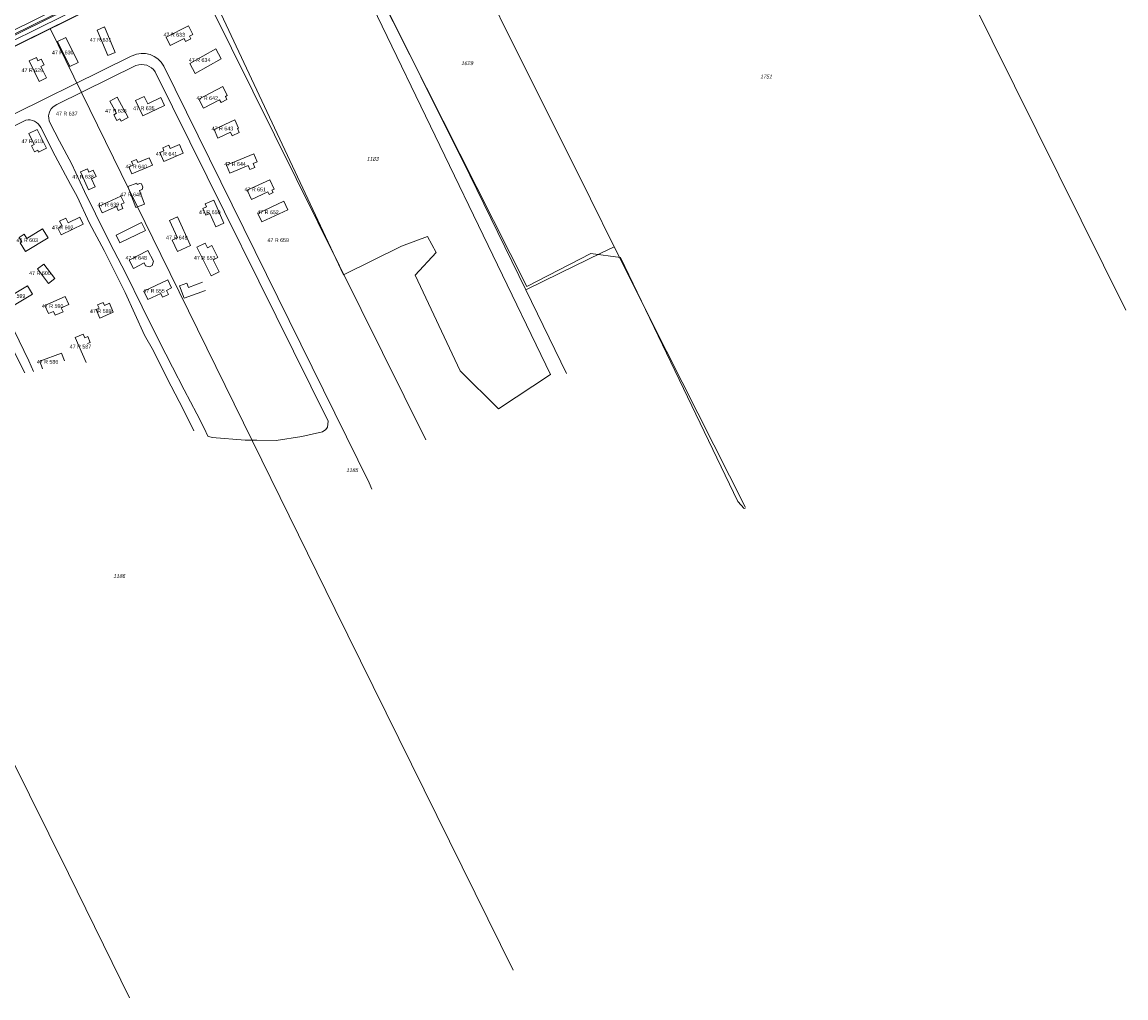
# Model space of a CAD drawing. Header units: metres. Extents: x 172462 to 175458, y 452773 to 455615.
# Tile 41 of 45: x 174455 to 174891, y 453294 to 453679. Entities that reach past the tile are written whole.
import ezdxf
from ezdxf.enums import TextEntityAlignment as Align

# ---------------------------------------------------------------- set-up
doc = ezdxf.new("R2010")
doc.units = ezdxf.units.M
doc.header["$MEASUREMENT"] = 0
doc.layers.add('BGT Ondergrond', color=7, linetype='Continuous', lineweight=0)
doc.layers.add('DKK ondergrond', color=7, linetype='Continuous', lineweight=0)
doc.styles.add('Style-Arial', font='arial.ttf')
doc.styles.add('Style-arial I 0.26180', font='arial.shx', dxfattribs={"oblique": 15})

msp = doc.modelspace()

# ---------------------------------------------------------------- linework, layer by layer
at = {"layer": 'BGT Ondergrond', "color": 7, "linetype": 'Continuous', "lineweight": 0, "flags": 128}
for points in [[(174581.97, 453579.31), (174604.87, 453590.6), (174615.18, 453594.44), (174618.62, 453588.09), (174610.28, 453579.16), (174628.08, 453541.46), (174643.14, 453526.45), (174663.64, 453539.97), (174572.63, 453728.34)], [(174575.22, 453731.49), (174654.37, 453574.66), (174679.62, 453587.68), (174691.26, 453586.17), (174737.59, 453489.92), (174740.1, 453487.14), (174740.77, 453487.49)], [(174367.77, 453627.87), (174520.77, 453703.3)], [(174581.97, 453579.31), (174523.6, 453703.84)], [(174145.3, 453523.01), (174190.43, 453545.31), (174235.57, 453567.29), (174316.98, 453607.37), (174420.31, 453658.2), (174490.26, 453692.68)], [(174490.08, 453693.04), (174420.13, 453658.55), (174316.8, 453607.73), (174235.4, 453567.64)], [(174368.62, 453630.77), (174368.73, 453630.89), (174421.08, 453656.63), (174491.03, 453691.12)], [(174498.23, 453665.52), (174384.2, 453609.28), (174383.25, 453608.81)], [(174498.58, 453665.69), (174498.23, 453665.52)], [(174500.13, 453661.9), (174468.91, 453646.45), (174468.2, 453646.1)], [(174484.1, 453603.42), (174489.86, 453591.96), (174496.16, 453579.86), (174502.54, 453566.76), (174509.29, 453553.21), (174514.5, 453542.93), (174519.18, 453533.92), (174524.13, 453524.55), (174526.98, 453518.8), (174528.53, 453515.7), (174528.9, 453515.51), (174530.16, 453515.15), (174543.23, 453514.09), (174547.77, 453514.16), (174555.48, 453514.03), (174565.56, 453515.53), (174573.74, 453517.4), (174575.01, 453518.3), (174575.65, 453519.3), (174575.93, 453521.56), (174507.74, 453659.42)], [(174593.24, 453494.77), (174592.15, 453497.3), (174511.15, 453661.62)], [(174456.61, 453640.36), (174425.76, 453625.09)], [(174523.01, 453517.75), (174518.7, 453526.39), (174512.49, 453538.4), (174507, 453549.41), (174503.49, 453555.5), (174495.85, 453572.33), (174490.63, 453582.88), (174487.57, 453588.88), (174481.81, 453599.71), (174476.87, 453610.17), (174474.35, 453614.99), (174468.23, 453626.27), (174462.59, 453637.42)], [(174466.28, 453639.13), (174469.98, 453632.07), (174474.66, 453623.25), (174479.87, 453612.15), (174484.1, 453603.42)], [(174419.07, 453614.55), (174424.3, 453603.44), (174431.85, 453588.16), (174436.62, 453578.52), (174444.36, 453564.24), (174450.12, 453552.96), (174456.24, 453540.68)], [(174422.75, 453616.47), (174432.38, 453596.62), (174440.92, 453579.52), (174446.23, 453568.79), (174452.08, 453557.33), (174457.83, 453545.41), (174459.72, 453541.14)]]:
    msp.add_lwpolyline(points, dxfattribs=at)
at = {"layer": 'BGT Ondergrond', "color": 7, "linetype": 'Continuous', "lineweight": 13, "flags": 128}
for points in [[(174487.71, 453677.08), (174484.77, 453675.84)], [(174484.77, 453675.84), (174489.01, 453665.75), (174491.96, 453666.99), (174487.71, 453677.08)], [(174520.85, 453677.45), (174511.97, 453673.09), (174513.61, 453669.75), (174519.11, 453672.45), (174519.65, 453671.35), (174521.73, 453672.37), (174521.2, 453673.45)], [(174521.2, 453673.45), (174522.5, 453674.09), (174520.85, 453677.45)], [(174472.47, 453672.96), (174469.18, 453671.34)], [(174469.18, 453671.34), (174474.05, 453661.42), (174477.33, 453663.03), (174472.47, 453672.96)], [(174531.57, 453668.4), (174521.33, 453662.68), (174523.52, 453658.75), (174533.76, 453664.48)], [(174533.76, 453664.48), (174531.57, 453668.4)], [(174462.57, 453661.52), (174463.85, 453662.15), (174462.77, 453664.38), (174461.46, 453663.74), (174460.83, 453665.03), (174458, 453663.65)], [(174458, 453663.65), (174461.94, 453655.59), (174464.79, 453656.98), (174462.57, 453661.52)], [(174534.33, 453653.54), (174524.91, 453648.63), (174526.76, 453645.08), (174533.12, 453648.39), (174533.68, 453647.31), (174536, 453648.52)], [(174536, 453648.52), (174535.4, 453649.67), (174536.14, 453650.06), (174534.33, 453653.54)], [(174492.71, 453649.4), (174489.87, 453647.86), (174492.47, 453643.08), (174491.34, 453642.46), (174492.57, 453640.19), (174493.81, 453640.86), (174494.34, 453639.9), (174497.07, 453641.38), (174492.71, 453649.4)], [(174509.92, 453649.27), (174504.74, 453646.76), (174503.34, 453649.64), (174499.95, 453648), (174502.87, 453641.98), (174511.44, 453646.13)], [(174511.44, 453646.13), (174509.92, 453649.27)], [(174539.12, 453640.41), (174530.91, 453636.59), (174532.46, 453633.25), (174537.37, 453635.53), (174538.02, 453634.11), (174540.86, 453635.43), (174540.15, 453636.96)], [(174540.15, 453636.96), (174540.62, 453637.17), (174539.12, 453640.41)], [(174461.1, 453636.67), (174457.86, 453635.03), (174460.02, 453630.76), (174458.85, 453630.17), (174460.06, 453627.78), (174461.36, 453628.43), (174461.73, 453627.71)], [(174461.73, 453627.71), (174464.84, 453629.27), (174461.1, 453636.67)], [(174517.32, 453630.76), (174513.58, 453629.13), (174513.03, 453630.42), (174510.66, 453629.39), (174511.17, 453628.23), (174509.56, 453627.53), (174511.1, 453623.99), (174518.8, 453627.34)], [(174518.8, 453627.34), (174517.32, 453630.76)], [(174505.38, 453625.46), (174500.91, 453623.58), (174500.38, 453624.85), (174498.42, 453624.03), (174499.04, 453622.57), (174497.33, 453621.85), (174498.47, 453619.11), (174506.61, 453622.54)], [(174506.61, 453622.54), (174505.38, 453625.46)], [(174546.63, 453626.97), (174535.85, 453622.57), (174537.14, 453619.42), (174544.41, 453622.38)], [(174544.41, 453622.38), (174545.03, 453620.87), (174547.01, 453621.68), (174546.38, 453623.22), (174547.91, 453623.85), (174546.63, 453626.97)], [(174482.55, 453617.23), (174484.4, 453618.06), (174483.25, 453620.61), (174481.53, 453619.84), (174480.94, 453621.16), (174478.19, 453619.93), (174481.34, 453612.88)], [(174481.34, 453612.88), (174483.97, 453614.06), (174482.55, 453617.23)], [(174501.49, 453612.54), (174502.6, 453612.96), (174502.8, 453613.84), (174502.29, 453615.18), (174501.58, 453615.35), (174500.63, 453614.98), (174500.45, 453615.46), (174496.96, 453614.13), (174500.11, 453605.88)], [(174552.94, 453616.78), (174543.99, 453612.73), (174545.66, 453609.03), (174552.21, 453611.99), (174552.65, 453611.02), (174554.21, 453611.72), (174553.76, 453612.73)], [(174553.76, 453612.73), (174554.6, 453613.11), (174552.94, 453616.78)], [(174492.38, 453606.3), (174493.13, 453604.67), (174494.98, 453605.53), (174494.24, 453607.14), (174495.4, 453607.67), (174494.15, 453610.35), (174485.59, 453606.38)], [(174500.11, 453605.88), (174503.54, 453607.19), (174501.49, 453612.54)], [(174485.59, 453606.38), (174486.82, 453603.72), (174492.38, 453606.3)], [(174530.79, 453608.8), (174527.4, 453607.29), (174527.92, 453606.12), (174526.56, 453605.51), (174527.72, 453602.88), (174529.22, 453603.55), (174531.58, 453598.24), (174534.84, 453599.69), (174530.79, 453608.8)], [(174558.51, 453608.33), (174548.19, 453603.54), (174549.74, 453600.2), (174560.06, 453604.98)], [(174560.06, 453604.98), (174558.51, 453608.33)], [(174477.98, 453602.08), (174473.36, 453599.81), (174472.43, 453601.71), (174470, 453600.52), (174470.94, 453598.6), (174469.27, 453597.78), (174470.62, 453595.04)], [(174470.62, 453595.04), (174479.33, 453599.32), (174477.98, 453602.08)], [(174516.5, 453602.22), (174513.41, 453600.8), (174516.57, 453593.92), (174514.42, 453592.94), (174516.45, 453588.53), (174521.68, 453590.93), (174516.5, 453602.22)], [(174456.54, 453588.55), (174465.44, 453593.9), (174463.26, 453597.45), (174457.07, 453593.64)], [(174503.83, 453596.86), (174502.32, 453599.92), (174492.27, 453594.96), (174493.78, 453591.9), (174503.83, 453596.86)], [(174457.07, 453593.64), (174456.05, 453595.3), (174454.01, 453594.04), (174455.04, 453592.37), (174454.43, 453591.99), (174456.54, 453588.55)], [(174507.01, 453584.75), (174504.86, 453588.9), (174497.42, 453585.05)], [(174532.4, 453586.16), (174530.06, 453590.87), (174528.31, 453590.01), (174527.39, 453591.86), (174524.17, 453590.26), (174529.78, 453578.97)], [(174497.42, 453585.05), (174499.09, 453581.83), (174503.29, 453584.01), (174503.89, 453582.87), (174505.41, 453582.44), (174506.53, 453583.02), (174507.01, 453584.75)], [(174529.78, 453578.97), (174532.98, 453580.56), (174530.63, 453585.29), (174532.4, 453586.16)], [(174463.75, 453583.51), (174461.31, 453581.63), (174465.67, 453575.95)], [(174465.67, 453575.95), (174468.11, 453577.83), (174463.75, 453583.51)], [(174512.21, 453573.2), (174514.18, 453574.13), (174512.69, 453577.3), (174503.22, 453572.82)], [(174526.37, 453576.41), (174520.86, 453574.39), (174520.24, 453576.06), (174517.27, 453574.97), (174519.07, 453570.06), (174527.56, 453573.17)], [(174459.34, 453571.64), (174457.38, 453574.94), (174449.44, 453570.23), (174451.4, 453566.93)], [(174451.4, 453566.93), (174459.34, 453571.64)], [(174470.65, 453566.34), (174473.65, 453567.68), (174472.25, 453570.82), (174464.2, 453567.24), (174465.61, 453564.04), (174467.54, 453564.9), (174468.21, 453563.4), (174471.34, 453564.79), (174470.65, 453566.34)], [(174503.22, 453572.82), (174504.78, 453569.54), (174509.88, 453571.95), (174510.58, 453570.45), (174512.97, 453571.58), (174512.21, 453573.2)], [(174489.66, 453568.11), (174487.66, 453567.25), (174487.13, 453568.47), (174484.94, 453567.53), (174485.54, 453566.15), (174484.39, 453565.66), (174485.84, 453562.29)], [(174485.84, 453562.29), (174491.18, 453564.59), (174489.66, 453568.11)], [(174480.97, 453552.18), (174482.1, 453552.67), (174481.1, 453554.95), (174480.01, 453554.47), (174479.35, 453555.97), (174476.19, 453554.58), (174480.47, 453544.81)], [(174471.92, 453545.37), (174470.78, 453548.47), (174462.16, 453545.31), (174463.3, 453542.21)]]:
    msp.add_lwpolyline(points, dxfattribs=at)
at = {"layer": 'BGT Ondergrond', "color": 7, "linetype": 'Continuous', "lineweight": 0, "extrusion": (0, 0, -1)}
msp.add_arc((-174502.68, 453656.92), 9.69, 64.91, 150.9675, dxfattribs=at)
at = {"layer": 'BGT Ondergrond', "color": 7, "linetype": 'Continuous', "lineweight": 0}
for centre, radius, start, end in [((174502.27, 453655.57), 6.69, 35.138, 108.7204), ((174470.87, 453641.62), 5.22, 120.7291, 208.4576), ((174457.65, 453634.92), 5.55, 26.8796, 100.744)]:
    msp.add_arc(centre, radius, start, end, dxfattribs=at)
at = {"layer": 'DKK ondergrond', "color": 6, "linetype": 'Continuous', "lineweight": 0, "flags": 128}
for points in [[(174607.98, 453752.47), (174679.41, 453609.35), (174688.85, 453590.42)], [(174573.72, 453735.31), (174631.85, 453618.59), (174653.87, 453573.44)], [(174466.23, 453676.42), (174520.77, 453703.3)], [(174520.77, 453703.3), (174614.46, 453514.2)], [(174432.03, 453666.11), (174439.52, 453669.81), (174493.26, 453696.34)], [(174829.1, 453689.44), (174890.69, 453565.42)], [(174339.17, 453613.8), (174466.23, 453676.42)], [(174466.23, 453676.42), (174509.87, 453587.29), (174578.76, 453447.4), (174648.93, 453305.17)], [(174350.02, 453591.93), (174403.99, 453483.23), (174473.55, 453343.29), (174497.62, 453294.2)], [(174688.85, 453590.42), (174683.78, 453587.96), (174667.32, 453579.98), (174653.87, 453573.44)], [(174688.85, 453590.42), (174709.42, 453549.18), (174740.52, 453487.84)], [(174653.87, 453573.44), (174669.98, 453540.4)]]:
    msp.add_lwpolyline(points, dxfattribs=at)

# ---------------------------------------------------------------- texts
at = {"layer": 'BGT Ondergrond', "color": 7, "linetype": 'Continuous', "lineweight": 0, "style": 'Style-Arial'}
for s, p in [('47 R 631', (174486.17, 453672)), ('47 R 633', (174515.23, 453674)), ('47 R 630', (174471.23, 453667)), ('47 R 634', (174525.21, 453664)), ('47 R 629', (174459.23, 453660)), ('47 R 642', (174528.21, 453649)), ('47 R 636', (174492.22, 453644)), ('47 R 635', (174503.23, 453645)), ('47 R 637', (174472.83, 453642.88)), ('47 R 643', (174534.23, 453637)), ('47 R 615', (174459.23, 453632)), ('47 R 641', (174512.17, 453627)), ('47 R 644', (174539.21, 453623)), ('47 R 638', (174479.23, 453618)), ('47 R 640', (174500.23, 453622)), ('47 R 646', (174498.22, 453611)), ('47 R 651', (174547.17, 453613)), ('47 R 639', (174489.23, 453607)), ('47 R 650', (174529.23, 453604)), ('47 R 652', (174552.21, 453604)), ('47 R 602', (174471.21, 453598)), ('47 R 603', (174457.23, 453593)), ('47 R 649', (174516.23, 453594)), ('47 R 659', (174556.23, 453593)), ('47 R 648', (174500.23, 453586)), ('47 R 653', (174527.23, 453586)), ('47 R 600', (174462.23, 453580)), ('47 R 599', (174452.23, 453571)), ('47 R 655', (174507.23, 453573)), ('47 R 590', (174467.23, 453567)), ('47 R 589', (174486.23, 453565)), ('47 R 587', (174478.22, 453551)), ('47 R 586', (174465.22, 453545))]:
    msp.add_text(s, height=1.5, dxfattribs=at).set_placement(p, align=Align.MIDDLE_CENTER)
at = {"layer": 'DKK ondergrond', "color": 6, "linetype": 'Continuous', "lineweight": 0, "style": 'Style-arial I 0.26180', "oblique": 15}
for s, p in [('1629', (174630.72, 453662.75)), ('1751', (174748.7, 453657.49)), ('1183', (174593.44, 453625.03)), ('1185', (174585.37, 453502.31)), ('1186', (174493.47, 453460.54))]:
    msp.add_text(s, height=1.5, dxfattribs=at).set_placement(p, align=Align.MIDDLE_CENTER)

doc.saveas('drawing.dxf')
